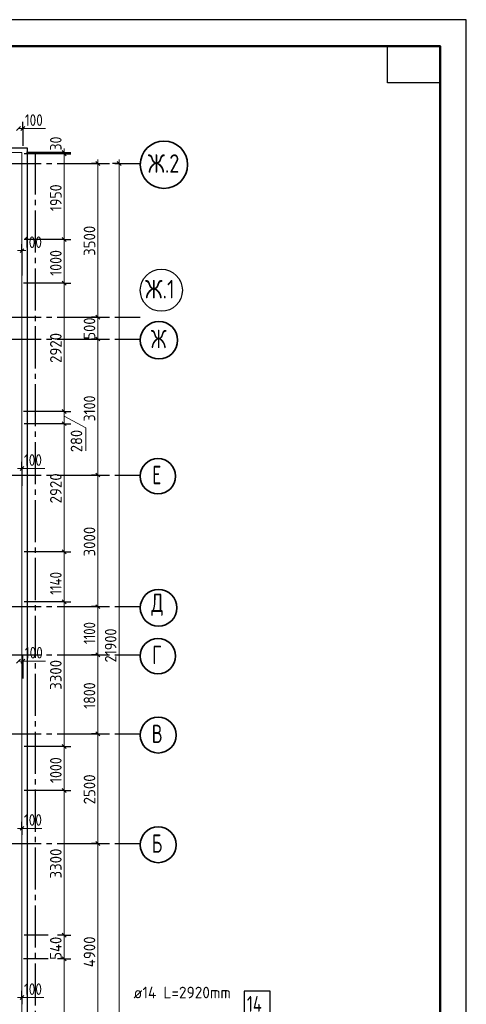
# Model space of a CAD drawing. Header units: millimetres. Extents: x 0 to 50400, y 0 to 35640.
# Tile 21 of 21: x 40213 to 50400, y 13198 to 35640. Entities that reach past the tile are written whole.
import ezdxf

# ---------------------------------------------------------------- set-up
doc = ezdxf.new("R2010")
doc.units = ezdxf.units.MM
doc.linetypes.add('______5', pattern=[1320, 960, -120, 120, -120])
for name, color, linetype, lineweight in [('Standard', 7, 'Continuous', 25), ('ДОП Верх по Х', 7, 'Continuous', 25), ('ЖБ Перекрытие верхний уровень', 7, 'Continuous', 35), ('Общий01', 7, 'Continuous', 13), ('Размерная линия_ общее', 7, 'Continuous', 13)]:
    doc.layers.add(name, color=color, linetype=linetype, lineweight=lineweight)
doc.layers.add('Оси', color=7, linetype='______5', true_color=0x656565)
doc.styles.add('ISOCPEUR', font='txt')

msp = doc.modelspace()

# ---------------------------------------------------------------- linework, layer by layer
at = {"layer": 'Standard', "color": 7, "linetype": 'Continuous', "lineweight": 35, "transparency": 33554687}
for p, q in [((49800, 33120), (49800, 24600)), ((49800, 32640), (49800, 24120))]:
    msp.add_line(p, q, dxfattribs=at)
at = {"layer": 'Standard', "color": 7, "linetype": 'Continuous', "lineweight": 50, "transparency": 33554687}
msp.add_line((49800, 32520), (49800, 27840), dxfattribs=at)
at = {"layer": 'Standard', "color": 7, "linetype": 'Continuous', "lineweight": 25, "transparency": 33554687}
for points in [[(0, 0), (50400, 0), (50400, 35640), (0, 35640), (0, 0)], [(49800, 35040), (49800, 34200), (48600, 34200), (48600, 35040), (49800, 35040)]]:
    msp.add_lwpolyline(points, close=True, dxfattribs=at)
at = {"layer": 'Standard', "color": 7, "linetype": 'Continuous', "lineweight": 50, "transparency": 33554687}
msp.add_lwpolyline([(2400, 35040), (49800, 35040), (49800, 600), (2400, 600), (2400, 35040)], close=True, dxfattribs=at)
at = {"layer": 'Standard', "color": 254, "linetype": 'Continuous', "lineweight": -3, "true_color": 0xc4c4ff, "transparency": 33554687}
msp.add_lwpolyline([(7965, 10212), (40388, 10212), (40388, 32712), (7965, 32712), (7965, 10212)], dxfattribs=at)
at = {"layer": 'ДОП Верх по Х', "color": 7, "linetype": 'Continuous', "lineweight": 25, "transparency": 33554687}
msp.add_lwpolyline([(45335, 12895), (45923, 12895), (45923, 13495), (45335, 13495), (45335, 12895)], dxfattribs=at)
at = {"layer": 'ЖБ Перекрытие верхний уровень', "color": 7, "linetype": 'Continuous', "lineweight": 18, "transparency": 33554687}
for p, q in [((40265, 32612), (26895, 32612)), ((40265, 10312), (40265, 32612))]:
    msp.add_line(p, q, dxfattribs=at)
at = {"layer": 'Общий01', "color": 7, "linetype": 'Continuous', "lineweight": 13, "transparency": 33554687}
for p, q in [((40285, 33159), (40805, 33159)), ((40265, 25412), (40785, 25412)), ((40285, 21020), (40805, 21020)), ((40215, 17209), (40715, 17209)), ((40265, 13352), (40765, 13352))]:
    msp.add_line(p, q, dxfattribs=at)
msp.add_lwpolyline([(41229, 26603), (41725, 26341), (41725, 25811)], dxfattribs=at)
at = {"layer": 'Оси', "color": 8, "linetype": '______5', "lineweight": -3, "transparency": 33554687}
for p, q in [((40565, 32612), (40565, 8317)), ((8065, 32362), (42963, 32362)), ((8065, 28862), (42963, 28862)), ((8065, 28362), (42963, 28362)), ((8065, 25262), (42963, 25262)), ((8065, 22262), (42963, 22262)), ((8065, 21162), (42963, 21162)), ((8065, 19362), (42963, 19362)), ((8065, 16862), (42963, 16862))]:
    msp.add_line(p, q, dxfattribs=at)
at = {"layer": 'Оси', "color": 7, "linetype": 'Continuous', "lineweight": 35, "transparency": 33554687}
for centre, radius in [((43503, 32335), 540), ((43389, 28335), 426), ((43365, 25235), 402), ((43380, 22235), 417), ((43365, 21135), 402), ((43372, 19335), 409), ((43372, 16835), 409)]:
    msp.add_circle(centre, radius, dxfattribs=at)
at = {"layer": 'Оси', "color": 7, "linetype": 'Continuous', "lineweight": 25, "transparency": 33554687}
msp.add_circle((43443, 29473), 480, dxfattribs=at)
at = {"layer": 'Размерная линия_ общее', "color": 7, "linetype": 'Continuous', "lineweight": -3, "transparency": 33554687}
for p, q in [((40285, 33159), (40285, 33309)), ((40285, 33159), (40285, 33009)), ((40285, 33159), (40285, 32762)), ((41229, 32612), (41079, 32612)), ((41229, 32582), (41079, 32582)), ((41229, 32612), (41379, 32612)), ((41229, 32582), (41379, 32582)), ((41997, 32362), (41847, 32362)), ((41997, 32362), (42147, 32362)), ((42480, 32362), (42330, 32362)), ((42480, 32362), (42630, 32362)), ((42480, 32362), (42648, 32362)), ((40265, 30376), (40265, 30526)), ((41229, 30632), (41079, 30632)), ((41229, 30632), (41379, 30632)), ((40265, 30376), (40265, 30226)), ((40265, 30376), (40265, 29812)), ((41229, 29632), (41079, 29632)), ((41229, 29632), (41379, 29632)), ((41997, 28862), (41847, 28862)), ((41997, 28862), (42147, 28862)), ((41997, 28362), (41847, 28362)), ((41997, 28362), (42147, 28362)), ((41229, 26712), (41079, 26712)), ((41229, 26712), (41379, 26712)), ((41229, 26432), (41079, 26432)), ((41229, 26432), (41379, 26432)), ((40265, 25412), (40265, 25562)), ((40265, 25412), (40265, 25262)), ((40265, 25412), (40265, 25016)), ((41997, 25262), (41847, 25262)), ((41997, 25262), (42147, 25262)), ((41229, 23512), (41079, 23512)), ((41229, 23512), (41379, 23512)), ((41229, 22372), (41079, 22372)), ((41229, 22372), (41379, 22372)), ((41997, 22262), (41847, 22262)), ((41997, 22262), (42147, 22262)), ((40285, 21020), (40285, 21170)), ((41997, 21162), (41847, 21162)), ((41997, 21162), (42147, 21162)), ((40285, 21020), (40285, 20870)), ((40285, 21020), (40285, 20624)), ((41997, 19362), (41847, 19362)), ((41997, 19362), (42147, 19362)), ((41229, 19072), (41079, 19072)), ((41229, 19072), (41379, 19072)), ((41229, 18072), (41079, 18072)), ((41229, 18072), (41379, 18072)), ((40265, 17209), (40265, 17359)), ((40265, 17209), (40265, 17059)), ((40265, 17209), (40265, 17209)), ((41997, 16862), (41847, 16862)), ((41997, 16862), (42147, 16862)), ((40865, 14772), (40318, 14772)), ((41229, 14772), (41079, 14772)), ((41229, 14772), (41379, 14772)), ((40865, 14232), (40298, 14232)), ((41229, 14232), (41079, 14232)), ((41229, 14232), (41379, 14232)), ((40265, 13352), (40265, 13502)), ((40265, 13352), (40265, 13202)), ((40265, 13352), (40265, 13352))]:
    msp.add_line(p, q, dxfattribs=at)
at = {"layer": 'Размерная линия_ общее', "color": 7, "linetype": 'Continuous', "lineweight": 25, "transparency": 33554687}
for p, q in [((40140, 33114), (40230, 33204)), ((40240, 33114), (40330, 33204)), ((41274, 32567), (41184, 32657)), ((41274, 32537), (41184, 32627)), ((42042, 32317), (41952, 32407)), ((42525, 32317), (42435, 32407)), ((41274, 30587), (41184, 30677)), ((40220, 30331), (40310, 30421)), ((41274, 29587), (41184, 29677)), ((42042, 28817), (41952, 28907)), ((42042, 28317), (41952, 28407)), ((41274, 26667), (41184, 26757)), ((41274, 26387), (41184, 26477)), ((40220, 25367), (40310, 25457)), ((42042, 25217), (41952, 25307)), ((41274, 23467), (41184, 23557)), ((41274, 22327), (41184, 22417)), ((42042, 22217), (41952, 22307)), ((42042, 21117), (41952, 21207)), ((40140, 20975), (40230, 21065)), ((40240, 20975), (40330, 21065)), ((42042, 19317), (41952, 19407)), ((41274, 19027), (41184, 19117)), ((41274, 18027), (41184, 18117)), ((40220, 17164), (40310, 17254)), ((42042, 16817), (41952, 16907)), ((41274, 14727), (41184, 14817)), ((41274, 14187), (41184, 14277)), ((40220, 13307), (40310, 13397))]:
    msp.add_line(p, q, dxfattribs=at)
at = {"layer": 'Размерная линия_ общее', "color": 7, "linetype": 'Continuous', "lineweight": 13, "transparency": 33554687}
for p, q in [((40185, 33159), (40285, 33159)), ((40285, 33159), (40375, 33159)), ((41229, 32612), (41229, 32702)), ((41229, 32582), (41229, 32612)), ((41229, 30632), (41229, 32582)), ((41997, 32362), (41997, 32452)), ((41997, 28862), (41997, 32362)), ((42480, 32362), (42480, 32452)), ((41229, 29632), (41229, 30632)), ((40165, 30376), (40265, 30376)), ((40265, 30376), (40355, 30376)), ((41229, 26712), (41229, 29632)), ((41997, 28362), (41997, 28862)), ((41997, 25262), (41997, 28362)), ((41229, 26432), (41229, 26712)), ((41229, 23512), (41229, 26432)), ((40165, 25412), (40265, 25412)), ((40265, 25412), (40355, 25412)), ((41997, 22262), (41997, 25262)), ((41229, 22372), (41229, 23512)), ((41229, 19072), (41229, 22372)), ((41997, 21162), (41997, 22262)), ((41997, 19362), (41997, 21162)), ((40185, 21020), (40285, 21020)), ((40285, 21020), (40375, 21020)), ((41997, 16862), (41997, 19362)), ((41229, 18072), (41229, 19072)), ((41229, 14772), (41229, 18072)), ((40165, 17209), (40265, 17209)), ((40265, 17209), (40355, 17209)), ((41997, 11962), (41997, 16862)), ((41229, 14232), (41229, 14772)), ((40165, 13352), (40265, 13352)), ((40265, 13352), (40355, 13352))]:
    msp.add_line(p, q, dxfattribs=at)
at = {"layer": 'Размерная линия_ общее', "color": 7, "linetype": 'Continuous', "lineweight": -3, "transparency": 33554687}
for points in [[(41229, 32582), (41208, 32582), (41208, 32582), (40318, 32582)], [(41229, 32612), (41208, 32612), (41208, 32612), (40365, 32612)], [(41229, 30632), (41208, 30632), (41208, 30632), (41208, 30632), (41208, 30632), (40318, 30632)], [(41229, 29632), (41208, 29632), (41208, 29632), (41208, 29632), (41208, 29632), (41208, 29632), (41208, 29632), (40298, 29632)], [(41229, 26712), (41208, 26712), (41208, 26712), (41208, 26712), (41208, 26712), (41208, 26712), (41208, 26712), (41208, 26712), (41208, 26712), (40298, 26712)], [(41229, 26432), (41208, 26432), (41208, 26432), (41208, 26432), (41208, 26432), (41208, 26432), (41208, 26432), (41208, 26432), (41208, 26432), (40318, 26432)], [(41229, 23512), (41208, 23512), (41208, 23512), (41208, 23512), (41208, 23512), (41208, 23512), (41208, 23512), (41208, 23512), (41208, 23512), (41208, 23512), (41208, 23512), (40318, 23512)], [(41229, 22372), (41208, 22372), (41208, 22372), (41208, 22372), (41208, 22372), (41208, 22372), (41208, 22372), (41208, 22372), (41208, 22372), (41208, 22372), (41208, 22372), (41208, 22372), (41208, 22372), (40318, 22372)], [(41229, 19072), (41208, 19072), (41208, 19072), (41208, 19072), (41208, 19072), (41208, 19072), (41208, 19072), (41208, 19072), (41208, 19072), (41208, 19072), (41208, 19072), (41208, 19072), (41208, 19072), (41208, 19072), (41208, 19072), (40318, 19072)], [(41229, 18072), (41208, 18072), (41208, 18072), (41208, 18072), (41208, 18072), (41208, 18072), (41208, 18072), (41208, 18072), (41208, 18072), (41208, 18072), (41208, 18072), (41208, 18072), (41208, 18072), (41208, 18072), (41208, 18072), (41208, 18072), (41208, 18072), (40318, 18072)], [(41229, 14772), (41208, 14772), (41208, 14772), (41208, 14772), (41208, 14772), (41208, 14772), (41208, 14772), (41208, 14772), (41208, 14772), (41208, 14772), (41208, 14772), (41208, 14772), (41208, 14772), (41208, 14772), (41208, 14772), (41208, 14772), (41208, 14772), (41208, 14772), (41208, 14772)], [(41229, 14232), (41208, 14232), (41208, 14232), (41208, 14232), (41208, 14232), (41208, 14232), (41208, 14232), (41208, 14232), (41208, 14232), (41208, 14232), (41208, 14232), (41208, 14232), (41208, 14232), (41208, 14232), (41208, 14232), (41208, 14232), (41208, 14232), (41208, 14232), (41208, 14232)]]:
    msp.add_lwpolyline(points, dxfattribs=at)
at = {"layer": 'Размерная линия_ общее', "color": 7, "linetype": 'Continuous', "lineweight": 13, "transparency": 33554687}
for points in [[(42480, 10462), (42480, 20945), (42480, 20945), (42480, 32362)], [(41229, 11312), (41229, 11869), (41229, 11869), (41229, 14232)]]:
    msp.add_lwpolyline(points, dxfattribs=at)

# ---------------------------------------------------------------- texts
at = {"layer": 'ДОП Верх по Х', "color": 7, "linetype": 'Continuous', "lineweight": 13, "transparency": 33554687, "attachment_point": 7, "style": 'ISOCPEUR'}
for s, insert, char_height, width in [('\\W0.96;ø14 L=2920mm ', (42810, 13335), 264, 2607.14), ('\\W0.76;14', (45395, 13027), 360, 605.48)]:
    msp.add_mtext(s, dxfattribs=dict(at, insert=insert, char_height=char_height, width=width))
at = {"layer": 'Оси', "color": 7, "linetype": 'Continuous', "lineweight": 35, "transparency": 33554687, "char_height": 420, "attachment_point": 7, "style": 'ISOCPEUR'}
for s, insert, width in [('\\W0.80;Ж.2', (43136, 32152), 901.63), ('\\W0.82;Ж.1', (43072, 29288), 927.63), ('\\W0.73;Ж', (43205, 28152), 520.61), ('\\W0.68;Е', (43237, 25052), 399.85), ('\\W0.72;Д', (43215, 22052), 480.98), ('\\W0.68;Г', (43237, 20952), 399.85), ('\\W0.70;В', (43225, 19152), 440.8), ('\\W0.70;Б', (43225, 16652), 440.8)]:
    msp.add_mtext(s, dxfattribs=dict(at, insert=insert, width=width))
at = {"layer": 'Размерная линия_ общее', "color": 7, "linetype": 'Continuous', "lineweight": 25, "transparency": 33554687, "char_height": 264, "width": 610.29, "attachment_point": 7, "style": 'ISOCPEUR'}
for insert in [(40330, 33219), (40310, 30436), (40310, 25472), (40330, 21080), (40310, 17269), (40310, 13412)]:
    msp.add_mtext('\\W0.83;100', dxfattribs=dict(at, insert=insert))
at = {"layer": 'Размерная линия_ общее', "color": 7, "linetype": 'Continuous', "lineweight": 25, "transparency": 33554687, "char_height": 264, "attachment_point": 7, "rotation": 90, "style": 'ISOCPEUR'}
for s, insert, width in [('\\W0.87;30', (41169, 32657), 484.72), ('\\W0.87;1950', (41169, 31277), 800.29), ('\\W0.93;3500', (41937, 30256), 861.71), ('\\W0.87;1000', (41169, 29802), 800.28), ('\\W0.91;500', (41937, 28349), 674.39), ('\\W0.93;2920', (41169, 27816), 861.71), ('\\W0.87;3100', (41937, 26482), 800.28), ('\\W0.91;280', (41640, 25782), 674.39), ('\\W0.93;2920', (41169, 24616), 861.71), ('\\W0.93;3000', (41937, 23406), 861.71), ('\\W0.81;1140', (41169, 22531), 766.16), ('\\W0.80;1100', (41937, 21409), 738.86), ('\\W0.89;21900', (42420, 20990), 988.26), ('\\W0.93;3300', (41169, 20366), 861.7), ('\\W0.87;1800', (41937, 19932), 800.3), ('\\W0.87;1000', (41169, 18242), 800.28), ('\\W0.93;2500', (41937, 17756), 861.71), ('\\W0.93;3300', (41169, 16066), 861.72), ('\\W0.92;540', (41169, 14213), 701.33), ('\\W0.93;4900', (41937, 14043), 888.46)]:
    msp.add_mtext(s, dxfattribs=dict(at, insert=insert, width=width))

doc.saveas('drawing.dxf')
